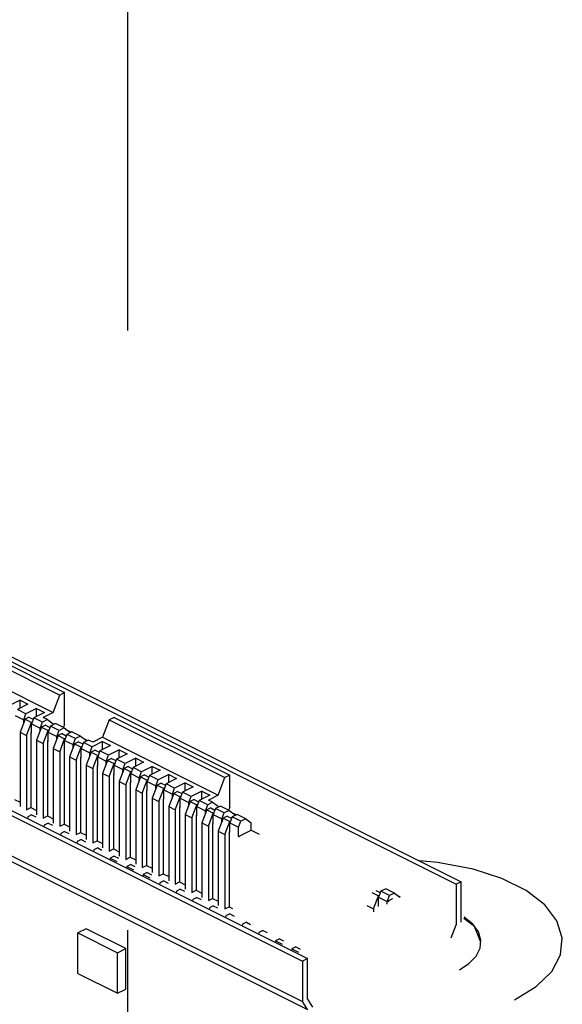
# Paper-space layout '005_EXP_CORICANT_PE_DRAWING_3_1' of a CAD drawing. Header units: millimetres. Extents: x 6 to 413, y 7 to 290.
# Tile 251 of 256: x 241.87 to 243.96, y 164.57 to 168.36. Entities that reach past the tile are written whole.
import ezdxf

# ---------------------------------------------------------------- set-up
doc = ezdxf.new("R2010")
doc.units = ezdxf.units.MM
doc.header["$LTSCALE"] = 23.1
doc.linetypes.add('DASHED', pattern=[0.2, 0.1, -0.1])
for name, color, linetype in [('000_OFFSET-LINES', 7, 'CONTINUOUS'), ('119B00000215A_C_3_5353652_BL293', 7, 'CONTINUOUS'), ('MAIN_PCB_BL273', 7, 'CONTINUOUS')]:
    doc.layers.add(name, color=color, linetype=linetype)

# ---------------------------------------------------------------- blocks, each defined once
blk = doc.blocks.new('MAIN_PCB_BL273', base_point=(232.149, 166.177))
at = {"layer": 'MAIN_PCB_BL273', "color": 4, "linetype": 'Continuous'}
for points in [[(243.498, 165.1125), (243.4852, 165.1141), (243.4703, 165.1159), (243.4573, 165.1172), (243.4422, 165.1186), (243.4292, 165.1197), (243.4135, 165.1208)], [(243.7805, 164.5855), (243.8634, 164.6367), (243.9232, 164.6953), (243.9572, 164.759), (243.9641, 164.8247), (243.9435, 164.8898), (243.8963, 164.9512), (243.8246, 165.0065), (243.7314, 165.053), (243.621, 165.0889), (243.498, 165.1125)], [(243.5675, 164.7013), (243.6046, 164.7259), (243.6318, 164.7542), (243.6473, 164.7846), (243.6505, 164.8159), (243.6412, 164.847), (243.6199, 164.8765), (243.5866, 164.9037)]]:
    blk.add_lwpolyline(points, dxfattribs=at)
at = {"layer": 'MAIN_PCB_BL273', "color": 7, "linetype": 'Continuous'}
blk.add_lwpolyline([(243.65, 164.8082), (243.626, 164.8685), (243.5852, 164.8991)], dxfattribs=at)
blk = doc.blocks.new('119B00000215A_C_3_5353652_BL293', base_point=(238.9172, 165.473))
at = {"layer": '119B00000215A_C_3_5353652_BL293', "color": 7, "linetype": 'Continuous'}
for p, q in [((237.0908, 168.2627), (243.5551, 165.0308)), ((237.1099, 168.2723), (243.5742, 165.0404)), ((236.499, 167.9668), (242.9633, 164.7349)), ((236.5181, 167.9763), (242.9824, 164.7444)), ((238.3822, 166.8693), (242.9633, 164.579)), ((238.3822, 166.8479), (242.9824, 164.548)), ((241.5825, 165.9826), (242.028, 165.7599)), ((241.6013, 165.9921), (242.0468, 165.7693)), ((241.5568, 165.9152), (242.0023, 165.6925)), ((242.0023, 165.6925), (242.028, 165.7599)), ((242.0468, 165.7693), (242.028, 165.7599)), ((242.0468, 165.6446), (242.0468, 165.7693)), ((241.875, 165.7396), (241.8342, 165.7192)), ((241.9055, 165.7243), (241.8647, 165.7039)), ((241.875, 165.7396), (241.9055, 165.7243)), ((241.875, 165.709), (241.875, 165.7396)), ((241.8559, 165.6808), (241.889, 165.6642)), ((241.8978, 165.6873), (241.8647, 165.7039)), ((241.889, 165.6642), (241.8978, 165.6873)), ((241.9386, 165.7078), (241.8978, 165.6873)), ((241.9692, 165.6925), (241.9283, 165.6721)), ((241.9386, 165.7078), (241.9692, 165.6925)), ((241.9386, 165.6772), (241.9386, 165.7078)), ((242.0023, 165.6925), (241.9641, 165.6734)), ((241.8941, 165.6674), (241.875, 165.6173)), ((241.889, 165.654), (241.889, 165.6642)), ((241.9093, 165.675), (241.8941, 165.6674)), ((241.8941, 165.6674), (241.9195, 165.6546)), ((241.9004, 165.6045), (241.9195, 165.6546)), ((241.9093, 165.675), (241.9257, 165.6668)), ((241.9283, 165.6721), (241.9195, 165.649)), ((241.9222, 165.656), (241.9195, 165.6546)), ((241.9195, 165.649), (241.9526, 165.6324)), ((241.9195, 165.6131), (241.9195, 165.649)), ((241.9614, 165.6555), (241.9283, 165.6721)), ((241.9526, 165.6324), (241.9614, 165.6555)), ((241.973, 165.6432), (241.9577, 165.6355)), ((241.9806, 165.6651), (241.9614, 165.6555)), ((241.9806, 165.6651), (241.9641, 165.6734)), ((241.973, 165.6432), (241.9894, 165.635)), ((241.9806, 165.6651), (242.0023, 165.6494)), ((241.992, 165.6403), (241.9832, 165.6171)), ((242.0112, 165.6499), (241.992, 165.6403)), ((242.0251, 165.6237), (241.992, 165.6403)), ((242.0023, 165.6454), (242.0023, 165.6494)), ((242.0443, 165.6333), (242.0112, 165.6499)), ((242.0468, 165.6446), (242.0413, 165.635)), ((242.2189, 165.6645), (242.1932, 165.597)), ((242.2377, 165.6739), (242.2189, 165.6645)), ((242.2189, 165.6645), (242.6644, 165.4417)), ((242.2377, 165.6739), (242.6832, 165.4511)), ((241.875, 165.6173), (241.9004, 165.6045)), ((241.875, 165.6173), (241.875, 165.3304)), ((241.9004, 165.6045), (241.9004, 165.3177)), ((241.917, 165.6144), (241.9185, 165.6151)), ((241.917, 165.6144), (241.9195, 165.6131)), ((241.917, 165.6144), (241.917, 165.326)), ((241.9577, 165.6355), (241.9386, 165.5855)), ((241.9526, 165.6222), (241.9526, 165.6324)), ((241.9577, 165.6355), (241.9832, 165.6228)), ((241.9641, 165.5727), (241.9832, 165.6228)), ((241.9858, 165.6241), (241.9832, 165.6228)), ((241.9832, 165.6171), (242.0163, 165.6006)), ((241.9832, 165.5813), (241.9832, 165.6171)), ((242.0214, 165.6037), (242.0023, 165.5536)), ((242.0163, 165.6006), (242.0251, 165.6237)), ((242.0366, 165.6114), (242.0214, 165.6037)), ((242.0214, 165.6037), (242.0468, 165.591)), ((242.0443, 165.6333), (242.0251, 165.6237)), ((242.0366, 165.6114), (242.053, 165.6032)), ((242.0443, 165.6333), (242.0659, 165.6176)), ((242.0556, 165.6084), (242.0468, 165.5853)), ((242.0748, 165.618), (242.0556, 165.6084)), ((242.0887, 165.5919), (242.0556, 165.6084)), ((242.0621, 165.6214), (242.0718, 165.6165)), ((242.0659, 165.6136), (242.0659, 165.6176)), ((242.1079, 165.6015), (242.0748, 165.618)), ((241.9386, 165.5855), (241.9641, 165.5727)), ((241.9386, 165.5855), (241.9386, 165.2986)), ((241.9641, 165.5727), (241.9641, 165.2859)), ((241.9806, 165.5826), (241.9821, 165.5833)), ((241.9806, 165.5826), (241.9832, 165.5813)), ((241.9806, 165.5826), (241.9806, 165.2942)), ((242.0163, 165.5903), (242.0163, 165.6006)), ((242.0277, 165.5409), (242.0468, 165.591)), ((242.0495, 165.5923), (242.0468, 165.591)), ((242.0468, 165.5853), (242.0799, 165.5688)), ((242.0468, 165.5495), (242.0468, 165.5853)), ((242.085, 165.5719), (242.0659, 165.5218)), ((242.0799, 165.5688), (242.0887, 165.5919)), ((242.0799, 165.5585), (242.0799, 165.5688)), ((242.1003, 165.5795), (242.085, 165.5719)), ((242.085, 165.5719), (242.1105, 165.5592)), ((242.1079, 165.6015), (242.0887, 165.5919)), ((242.1003, 165.5795), (242.1166, 165.5714)), ((242.1079, 165.6015), (242.1295, 165.5858)), ((242.1193, 165.5766), (242.1105, 165.5535)), ((242.1385, 165.5862), (242.1193, 165.5766)), ((242.1524, 165.5601), (242.1193, 165.5766)), ((242.1257, 165.5895), (242.1354, 165.5847)), ((242.1295, 165.5818), (242.1295, 165.5858)), ((242.155, 165.5779), (242.1385, 165.5862)), ((242.1932, 165.5805), (242.1524, 165.5601)), ((242.1932, 165.597), (242.155, 165.5779)), ((242.2237, 165.5652), (242.1829, 165.5448)), ((242.1932, 165.597), (242.6387, 165.3743)), ((242.1932, 165.5805), (242.2237, 165.5652)), ((242.1932, 165.5499), (242.1932, 165.5805)), ((242.0023, 165.5536), (242.0277, 165.5409)), ((242.0023, 165.5536), (242.0023, 165.2668)), ((242.0277, 165.5409), (242.0277, 165.2541)), ((242.0443, 165.5507), (242.0458, 165.5515)), ((242.0443, 165.5507), (242.0468, 165.5495)), ((242.0443, 165.5507), (242.0443, 165.2624)), ((242.0914, 165.5091), (242.1105, 165.5592)), ((242.1131, 165.5605), (242.1105, 165.5592)), ((242.1105, 165.5535), (242.1435, 165.537)), ((242.1105, 165.5177), (242.1105, 165.5535)), ((242.1487, 165.5401), (242.1295, 165.49)), ((242.1435, 165.537), (242.1524, 165.5601)), ((242.1435, 165.5267), (242.1435, 165.537)), ((242.1639, 165.5477), (242.1487, 165.5401)), ((242.1487, 165.5401), (242.1741, 165.5274)), ((242.155, 165.4773), (242.1741, 165.5274)), ((242.1639, 165.5477), (242.1803, 165.5395)), ((242.1829, 165.5448), (242.1741, 165.5217)), ((242.1768, 165.5287), (242.1741, 165.5274)), ((242.216, 165.5283), (242.1829, 165.5448)), ((242.2072, 165.5051), (242.216, 165.5283)), ((242.2568, 165.5487), (242.216, 165.5283)), ((242.2874, 165.5334), (242.2466, 165.513)), ((242.2568, 165.5487), (242.2874, 165.5334)), ((242.2568, 165.5181), (242.2568, 165.5487)), ((242.0659, 165.5218), (242.0914, 165.5091)), ((242.0659, 165.5218), (242.0659, 165.235)), ((242.0914, 165.5091), (242.0914, 165.2223)), ((242.1079, 165.5189), (242.1094, 165.5197)), ((242.1079, 165.5189), (242.1105, 165.5177)), ((242.1079, 165.5189), (242.1079, 165.2305)), ((242.1295, 165.49), (242.155, 165.4773)), ((242.1295, 165.49), (242.1295, 165.2032)), ((242.1715, 165.4871), (242.1731, 165.4879)), ((242.1741, 165.5217), (242.2072, 165.5051)), ((242.1741, 165.4858), (242.1741, 165.5217)), ((242.2123, 165.5083), (242.1932, 165.4582)), ((242.2072, 165.4949), (242.2072, 165.5051)), ((242.2276, 165.5159), (242.2123, 165.5083)), ((242.2123, 165.5083), (242.2377, 165.4955)), ((242.2186, 165.4455), (242.2377, 165.4955)), ((242.2276, 165.5159), (242.2439, 165.5077)), ((242.2466, 165.513), (242.2377, 165.4899)), ((242.2404, 165.4969), (242.2377, 165.4955)), ((242.2377, 165.4899), (242.2708, 165.4733)), ((242.2377, 165.454), (242.2377, 165.4899)), ((242.2796, 165.4964), (242.2466, 165.513)), ((242.2708, 165.4733), (242.2796, 165.4964)), ((242.3205, 165.5168), (242.2796, 165.4964)), ((242.351, 165.5016), (242.3102, 165.4812)), ((242.3205, 165.5168), (242.351, 165.5016)), ((242.3205, 165.4863), (242.3205, 165.5168)), ((242.155, 165.4773), (242.155, 165.1904)), ((242.1715, 165.4871), (242.1741, 165.4858)), ((242.1715, 165.4871), (242.1715, 165.1987)), ((242.1932, 165.4582), (242.2186, 165.4455)), ((242.1932, 165.4582), (242.1932, 165.1714)), ((242.2352, 165.4553), (242.2367, 165.4561)), ((242.2352, 165.4553), (242.2377, 165.454)), ((242.2352, 165.4553), (242.2352, 165.1669)), ((242.2759, 165.4764), (242.2568, 165.4264)), ((242.2708, 165.4631), (242.2708, 165.4733)), ((242.2912, 165.4841), (242.2759, 165.4764)), ((242.2759, 165.4764), (242.3014, 165.4637)), ((242.2823, 165.4136), (242.3014, 165.4637)), ((242.2912, 165.4841), (242.3076, 165.4759)), ((242.3102, 165.4812), (242.3014, 165.458)), ((242.304, 165.465), (242.3014, 165.4637)), ((242.3014, 165.458), (242.3345, 165.4415)), ((242.3014, 165.4222), (242.3014, 165.458)), ((242.3433, 165.4646), (242.3102, 165.4812)), ((242.3345, 165.4415), (242.3433, 165.4646)), ((242.3548, 165.4523), (242.3396, 165.4446)), ((242.3841, 165.485), (242.3433, 165.4646)), ((242.3548, 165.4523), (242.3712, 165.4441)), ((242.4147, 165.4698), (242.3738, 165.4493)), ((242.3841, 165.485), (242.4147, 165.4698)), ((242.3841, 165.4545), (242.3841, 165.485)), ((242.4477, 165.4532), (242.4069, 165.4328)), ((242.4477, 165.4532), (242.4783, 165.4379)), ((242.4477, 165.4227), (242.4477, 165.4532)), ((242.6832, 165.4511), (242.6644, 165.4417)), ((242.6832, 165.3264), (242.6832, 165.4511)), ((242.2186, 165.4455), (242.2186, 165.1586)), ((242.2568, 165.4264), (242.2823, 165.4136)), ((242.2568, 165.4264), (242.2568, 165.1395)), ((242.2823, 165.4136), (242.2823, 165.1268)), ((242.2988, 165.4235), (242.3004, 165.4242)), ((242.2988, 165.4235), (242.3014, 165.4222)), ((242.2988, 165.4235), (242.2988, 165.1351)), ((242.3396, 165.4446), (242.3205, 165.3945)), ((242.3345, 165.4312), (242.3345, 165.4415)), ((242.3396, 165.4446), (242.365, 165.4319)), ((242.3459, 165.3818), (242.365, 165.4319)), ((242.3738, 165.4493), (242.365, 165.4262)), ((242.3677, 165.4332), (242.365, 165.4319)), ((242.365, 165.4262), (242.3981, 165.4097)), ((242.365, 165.3904), (242.365, 165.4262)), ((242.4069, 165.4328), (242.3738, 165.4493)), ((242.4032, 165.4128), (242.3841, 165.3627)), ((242.3981, 165.4097), (242.4069, 165.4328)), ((242.4185, 165.4204), (242.4032, 165.4128)), ((242.4032, 165.4128), (242.4287, 165.4001)), ((242.4185, 165.4204), (242.4348, 165.4123)), ((242.4375, 165.4175), (242.4287, 165.3944)), ((242.4783, 165.4379), (242.4375, 165.4175)), ((242.4706, 165.401), (242.4375, 165.4175)), ((242.5114, 165.4214), (242.4706, 165.401)), ((242.5114, 165.4214), (242.5419, 165.4061)), ((242.5114, 165.3908), (242.5114, 165.4214)), ((242.6387, 165.3743), (242.6644, 165.4417)), ((242.3205, 165.3945), (242.3459, 165.3818)), ((242.3205, 165.3945), (242.3205, 165.1077)), ((242.3459, 165.3818), (242.3459, 165.095)), ((242.3625, 165.3916), (242.364, 165.3924)), ((242.3625, 165.3916), (242.365, 165.3904)), ((242.3625, 165.3916), (242.3625, 165.1033)), ((242.3981, 165.3994), (242.3981, 165.4097)), ((242.4096, 165.35), (242.4287, 165.4001)), ((242.4313, 165.4014), (242.4287, 165.4001)), ((242.4287, 165.3944), (242.4618, 165.3779)), ((242.4287, 165.3586), (242.4287, 165.3944)), ((242.4669, 165.381), (242.4478, 165.3309)), ((242.4618, 165.3779), (242.4706, 165.401)), ((242.4618, 165.3676), (242.4618, 165.3779)), ((242.4821, 165.3886), (242.4669, 165.381)), ((242.4669, 165.381), (242.4923, 165.3683)), ((242.4821, 165.3886), (242.4985, 165.3804)), ((242.5011, 165.3857), (242.4923, 165.3626)), ((242.5419, 165.4061), (242.5011, 165.3857)), ((242.5342, 165.3692), (242.5011, 165.3857)), ((242.575, 165.3896), (242.5342, 165.3692)), ((242.6056, 165.3743), (242.5648, 165.3539)), ((242.575, 165.3896), (242.6056, 165.3743)), ((242.575, 165.359), (242.575, 165.3896)), ((242.6387, 165.3743), (242.6005, 165.3552)), ((241.8533, 165.3578), (241.875, 165.347)), ((242.3841, 165.3627), (242.4096, 165.35)), ((242.3841, 165.3627), (242.3841, 165.0759)), ((242.4096, 165.35), (242.4096, 165.0632)), ((242.4261, 165.3598), (242.4276, 165.3606)), ((242.4261, 165.3598), (242.4287, 165.3586)), ((242.4261, 165.3598), (242.4261, 165.0714)), ((242.4732, 165.3182), (242.4923, 165.3683)), ((242.495, 165.3696), (242.4923, 165.3683)), ((242.4923, 165.3626), (242.5254, 165.346)), ((242.4923, 165.3267), (242.4923, 165.3626)), ((242.5305, 165.3492), (242.5114, 165.2991)), ((242.5254, 165.346), (242.5342, 165.3692)), ((242.5254, 165.3358), (242.5254, 165.346)), ((242.5458, 165.3568), (242.5305, 165.3492)), ((242.5305, 165.3492), (242.556, 165.3364)), ((242.5369, 165.2864), (242.556, 165.3364)), ((242.5458, 165.3568), (242.5621, 165.3486)), ((242.5648, 165.3539), (242.5559, 165.3308)), ((242.5586, 165.3378), (242.556, 165.3364)), ((242.5979, 165.3373), (242.5648, 165.3539)), ((242.589, 165.3142), (242.5979, 165.3373)), ((242.617, 165.3469), (242.5979, 165.3373)), ((242.617, 165.3469), (242.6005, 165.3552)), ((242.617, 165.3469), (242.6387, 165.3313)), ((241.9004, 165.3177), (241.917, 165.326)), ((241.9195, 165.2982), (241.9043, 165.2906)), ((241.917, 165.326), (241.9386, 165.3152)), ((241.9195, 165.2982), (241.9358, 165.2901)), ((242.4478, 165.3309), (242.4732, 165.3182)), ((242.4478, 165.3309), (242.4478, 165.0441)), ((242.4732, 165.3182), (242.4732, 165.0314)), ((242.4898, 165.328), (242.4913, 165.3288)), ((242.4898, 165.328), (242.4923, 165.3267)), ((242.4898, 165.328), (242.4898, 165.0396)), ((242.5114, 165.2991), (242.5369, 165.2864)), ((242.5114, 165.2991), (242.5114, 165.0123)), ((242.5559, 165.3308), (242.589, 165.3142)), ((242.5559, 165.2949), (242.5559, 165.3308)), ((242.5941, 165.3174), (242.575, 165.2673)), ((242.589, 165.304), (242.589, 165.3142)), ((242.6094, 165.325), (242.5941, 165.3174)), ((242.5941, 165.3174), (242.6196, 165.3046)), ((242.6005, 165.2545), (242.6196, 165.3046)), ((242.6094, 165.325), (242.6258, 165.3168)), ((242.6284, 165.3221), (242.6196, 165.299)), ((242.6223, 165.306), (242.6196, 165.3046)), ((242.6196, 165.299), (242.6527, 165.2824)), ((242.6196, 165.2631), (242.6196, 165.299)), ((242.6476, 165.3317), (242.6284, 165.3221)), ((242.6615, 165.3055), (242.6284, 165.3221)), ((242.6387, 165.3272), (242.6387, 165.3313)), ((242.6807, 165.3151), (242.6476, 165.3317)), ((242.6527, 165.2824), (242.6615, 165.3055)), ((242.6807, 165.3151), (242.6615, 165.3055)), ((242.6832, 165.3264), (242.6777, 165.3169)), ((242.6807, 165.3151), (242.7023, 165.2994)), ((242.7112, 165.2998), (242.692, 165.2903)), ((242.6985, 165.3032), (242.7082, 165.2983)), ((242.7023, 165.2954), (242.7023, 165.2994)), ((242.7443, 165.2833), (242.7112, 165.2998)), ((241.9043, 165.2906), (241.9031, 165.284)), ((241.9641, 165.2859), (241.9806, 165.2942)), ((241.9832, 165.2664), (241.9679, 165.2588)), ((241.9806, 165.2942), (242.0023, 165.2834)), ((241.9832, 165.2664), (241.9995, 165.2583)), ((242.0277, 165.2541), (242.0443, 165.2624)), ((242.0443, 165.2624), (242.0659, 165.2515)), ((242.5369, 165.2864), (242.5369, 164.9995)), ((242.5534, 165.2962), (242.5549, 165.297)), ((242.5534, 165.2962), (242.5559, 165.2949)), ((242.5534, 165.2962), (242.5534, 165.0078)), ((242.575, 165.2673), (242.6005, 165.2545)), ((242.575, 165.2673), (242.575, 164.9804)), ((242.617, 165.2644), (242.6186, 165.2651)), ((242.617, 165.2644), (242.6196, 165.2631)), ((242.617, 165.2644), (242.617, 164.976)), ((242.6578, 165.2855), (242.6387, 165.2355)), ((242.6527, 165.2722), (242.6527, 165.2824)), ((242.673, 165.2932), (242.6578, 165.2855)), ((242.6578, 165.2855), (242.6832, 165.2728)), ((242.6641, 165.2227), (242.6832, 165.2728)), ((242.673, 165.2932), (242.6894, 165.285)), ((242.692, 165.2903), (242.6832, 165.2671)), ((242.6859, 165.2741), (242.6832, 165.2728)), ((242.6832, 165.2671), (242.7163, 165.2506)), ((242.6832, 165.2313), (242.6832, 165.2671)), ((242.7251, 165.2737), (242.692, 165.2903)), ((242.7163, 165.2506), (242.7251, 165.2737)), ((242.7443, 165.2833), (242.7251, 165.2737)), ((242.7443, 165.2833), (242.766, 165.2676)), ((242.766, 165.2396), (242.766, 165.2676)), ((241.9679, 165.2588), (241.9668, 165.2522)), ((242.0316, 165.227), (242.0304, 165.2204)), ((242.0468, 165.2346), (242.0316, 165.227)), ((242.0468, 165.2346), (242.0631, 165.2264)), ((242.0914, 165.2223), (242.1079, 165.2305)), ((242.1079, 165.2305), (242.1295, 165.2197)), ((242.6005, 165.2545), (242.6005, 164.9677)), ((242.6387, 165.2355), (242.6641, 165.2227)), ((242.6387, 165.2355), (242.6387, 164.9486)), ((242.6641, 165.2227), (242.6641, 164.9359)), ((242.6807, 165.2326), (242.6822, 165.2333)), ((242.6807, 165.2326), (242.6832, 165.2313)), ((242.6807, 165.2326), (242.6807, 164.9442)), ((242.7163, 165.2147), (242.7163, 165.2506)), ((242.7163, 165.2147), (242.766, 165.2396)), ((242.766, 165.2396), (242.7965, 165.2243)), ((242.0952, 165.1951), (242.0941, 165.1885)), ((242.1105, 165.2028), (242.0952, 165.1951)), ((242.1105, 165.2028), (242.1268, 165.1946)), ((242.155, 165.1904), (242.1715, 165.1987)), ((242.1715, 165.1987), (242.1932, 165.1879)), ((242.7163, 165.2147), (242.7189, 165.2135)), ((242.1588, 165.1633), (242.1577, 165.1567)), ((242.1741, 165.171), (242.1588, 165.1633)), ((242.1741, 165.171), (242.1904, 165.1628)), ((242.2186, 165.1586), (242.2352, 165.1669)), ((242.2352, 165.1669), (242.2568, 165.1561)), ((242.2225, 165.1315), (242.2214, 165.1249)), ((242.2377, 165.1391), (242.2225, 165.1315)), ((242.2225, 165.1315), (242.2479, 165.1188)), ((242.2377, 165.1391), (242.254, 165.131)), ((242.2823, 165.1268), (242.2988, 165.1351)), ((242.2988, 165.1351), (242.3205, 165.1243)), ((242.2861, 165.0997), (242.285, 165.0931)), ((242.3014, 165.1073), (242.2861, 165.0997)), ((242.2861, 165.0997), (242.3116, 165.087)), ((242.3014, 165.1073), (242.3177, 165.0992)), ((242.3459, 165.095), (242.3625, 165.1033)), ((242.365, 165.0755), (242.3498, 165.0679)), ((242.3625, 165.1033), (242.3841, 165.0924)), ((242.365, 165.0755), (242.3813, 165.0674)), ((242.4096, 165.0632), (242.4261, 165.0714)), ((242.4261, 165.0714), (242.4478, 165.0606)), ((242.3498, 165.0679), (242.3486, 165.0613)), ((242.3498, 165.0679), (242.3752, 165.0551)), ((242.4134, 165.0361), (242.4123, 165.0294)), ((242.4287, 165.0437), (242.4134, 165.0361)), ((242.4287, 165.0437), (242.445, 165.0355)), ((242.4732, 165.0314), (242.4898, 165.0396)), ((242.4898, 165.0396), (242.5114, 165.0288)), ((243.5742, 165.0404), (243.5551, 165.0308)), ((243.5742, 164.8844), (243.5742, 165.0404)), ((242.4771, 165.0042), (242.4759, 164.9976)), ((242.4923, 165.0119), (242.4771, 165.0042)), ((242.4923, 165.0119), (242.5086, 165.0037)), ((242.5369, 164.9995), (242.5534, 165.0078)), ((242.5534, 165.0078), (242.575, 164.997)), ((243.2306, 164.9992), (243.256, 164.9864)), ((243.2458, 165.0068), (243.2622, 164.9986)), ((243.2648, 165.0039), (243.256, 164.9808)), ((243.284, 165.0135), (243.2648, 165.0039)), ((243.2979, 164.9873), (243.2648, 165.0039)), ((243.3171, 164.9969), (243.284, 165.0135)), ((243.3171, 164.9969), (243.2979, 164.9873)), ((243.3171, 164.9969), (243.3387, 164.9812)), ((243.5551, 165.0308), (243.5551, 164.8749)), ((242.5407, 164.9724), (242.5396, 164.9658)), ((242.556, 164.98), (242.5407, 164.9724)), ((242.556, 164.98), (242.5723, 164.9719)), ((242.6005, 164.9677), (242.617, 164.976)), ((242.617, 164.976), (242.6387, 164.9652)), ((243.2369, 164.9364), (243.256, 164.9864)), ((243.2587, 164.9878), (243.256, 164.9864)), ((243.256, 164.9808), (243.2891, 164.9642)), ((243.256, 164.9462), (243.256, 164.9808)), ((243.2891, 164.9642), (243.2979, 164.9873)), ((243.2891, 164.954), (243.2891, 164.9642)), ((243.2942, 164.9673), (243.2925, 164.9629)), ((243.3095, 164.975), (243.2942, 164.9673)), ((243.3349, 164.985), (243.3395, 164.9827)), ((242.6043, 164.9406), (242.6032, 164.934)), ((242.6196, 164.9482), (242.6043, 164.9406)), ((242.6196, 164.9482), (242.6359, 164.9401)), ((242.6641, 164.9359), (242.6807, 164.9442)), ((242.6807, 164.9442), (242.6938, 164.9376)), ((243.2115, 164.9491), (243.2369, 164.9364)), ((243.2369, 164.9364), (243.2369, 164.9247)), ((243.2535, 164.9462), (243.255, 164.947)), ((242.668, 164.9088), (242.6669, 164.9022)), ((242.6832, 164.9164), (242.668, 164.9088)), ((242.6832, 164.9164), (242.6995, 164.9083)), ((242.7469, 164.8846), (242.7316, 164.877)), ((242.7469, 164.8846), (242.7632, 164.8764)), ((242.1296, 164.859), (242.0978, 164.8431)), ((242.0978, 164.8431), (242.2505, 164.7667)), ((242.0978, 164.6872), (242.0978, 164.8431)), ((242.2823, 164.7827), (242.1296, 164.859)), ((242.7316, 164.877), (242.7305, 164.8704)), ((242.7953, 164.8451), (242.7941, 164.8385)), ((242.8105, 164.8528), (242.7953, 164.8451)), ((242.8105, 164.8528), (242.8268, 164.8446)), ((243.536, 164.8248), (243.5551, 164.8749)), ((242.8589, 164.8133), (242.8578, 164.8067)), ((242.8742, 164.821), (242.8589, 164.8133)), ((242.8589, 164.8133), (242.8844, 164.8006)), ((242.8742, 164.821), (242.8905, 164.8128)), ((242.2505, 164.7667), (242.2823, 164.7827)), ((242.2823, 164.6268), (242.2823, 164.7827)), ((242.9225, 164.7815), (242.9214, 164.7749)), ((242.9378, 164.7891), (242.9225, 164.7815)), ((242.9225, 164.7815), (242.948, 164.7688)), ((242.9378, 164.7891), (242.9541, 164.781)), ((242.2505, 164.6109), (242.2505, 164.7667)), ((242.9824, 164.7444), (242.9633, 164.7349)), ((242.9633, 164.7349), (242.9633, 164.579)), ((242.9824, 164.5885), (242.9824, 164.7444)), ((242.0978, 164.6872), (242.2505, 164.6109)), ((242.2505, 164.6109), (242.2823, 164.6268)), ((242.9824, 164.548), (242.9633, 164.579)), ((242.9824, 164.5885), (243.0015, 164.5576))]:
    blk.add_line(p, q, dxfattribs=at)

psp = doc.layouts.new('005_EXP_CORICANT_PE_DRAWING_3_1')

# ---------------------------------------------------------------- linework, layer by layer
at = {"layer": '000_OFFSET-LINES', "color": 4, "linetype": 'DASHED'}
psp.add_line((242.2889, 169.4742), (242.2889, 162.3309), dxfattribs=at)

# ---------------------------------------------------------------- block references
at = {"layer": '119B00000215A_C_3_5353652_BL293'}
psp.add_blockref('119B00000215A_C_3_5353652_BL293', (238.9172, 165.473), dxfattribs=at)
at = {"layer": 'MAIN_PCB_BL273'}
psp.add_blockref('MAIN_PCB_BL273', (232.149, 166.177), dxfattribs=at)

doc.saveas('drawing.dxf')
